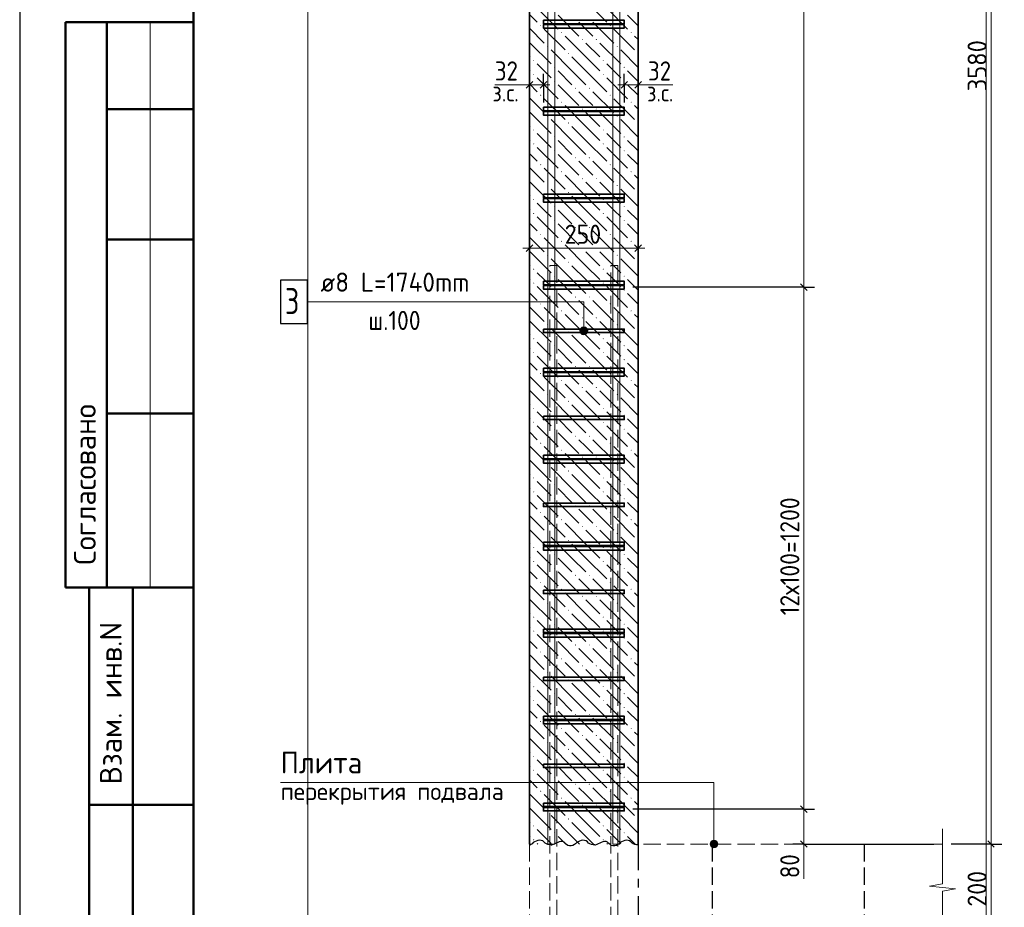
# Model space of a CAD drawing. Header units: millimetres. Extents: x 0 to 42000, y 0 to 29700.
# Tile 2 of 12: x 0 to 11320, y 5324 to 15527. Entities that reach past the tile are written whole.
import ezdxf

# ---------------------------------------------------------------- set-up
doc = ezdxf.new("R2010")
doc.units = ezdxf.units.MM
doc.linetypes.add('______2', pattern=[270, 200, -70])
doc.linetypes.add('______5', pattern=[1100, 800, -100, 100, -100])
for name, color, linetype, lineweight in [('S1 Продольная арматура', 52, 'Continuous', 25), ('Standard', 7, 'Continuous', 25), ('Выпуски арматуры Г-обр.', 52, 'Continuous', 25), ('ЖБ Перекрытие верхний уровень', 7, 'Continuous', 18), ('Затяжка', 52, 'Continuous', 25), ('Оси', 7, '______5', 13), ('Позиционная метка диаметр_ шаг', 7, 'Continuous', 13), ('Позиционная метка линия выноска', 7, 'Continuous', 13), ('Примечания', 7, 'Continuous', 13), ('Размерная выноска', 7, 'Continuous', 13), ('Размерная линия_ общее', 7, 'Continuous', 13), ('Хомут', 52, 'Continuous', 25)]:
    doc.layers.add(name, color=color, linetype=linetype, lineweight=lineweight)
doc.layers.add('ЖБ Пилон', color=7, linetype='______2', lineweight=13, true_color=0xa0a0a0)
doc.styles.add('ISOCPEUR', font='txt')

msp = doc.modelspace()

# ---------------------------------------------------------------- hatches: boundary and pattern name
at = {"layer": 'ЖБ Пилон', "linetype": 'Continuous', "lineweight": 18, "transparency": 33554687}
for points in [[(5983, 15459), (5990, 15466), (5996, 15459), (5990, 15453)], [(6783, 15459), (6790, 15466), (6796, 15459), (6790, 15453)], [(6223, 15379), (6230, 15386), (6236, 15379), (6230, 15373)], [(6463, 15299), (6470, 15306), (6476, 15299), (6470, 15293)], [(6623, 15299), (6630, 15306), (6636, 15299), (6630, 15293)], [(7023, 15379), (7030, 15386), (7036, 15379), (7030, 15373)], [(6063, 15219), (6070, 15226), (6076, 15219), (6070, 15213)], [(6863, 15219), (6870, 15226), (6876, 15219), (6870, 15213)], [(5903, 15059), (5910, 15066), (5916, 15059), (5910, 15053)], [(6303, 15139), (6310, 15146), (6316, 15139), (6310, 15133)], [(6703, 15059), (6710, 15066), (6716, 15059), (6710, 15053)], [(7103, 15139), (7110, 15146), (7111, 15144), (7111, 15134), (7110, 15133)], [(6143, 14979), (6150, 14986), (6156, 14979), (6150, 14973)], [(6943, 14979), (6950, 14986), (6956, 14979), (6950, 14973)], [(5903, 14899), (5910, 14906), (5916, 14899), (5910, 14893)], [(6703, 14899), (6710, 14906), (6716, 14899), (6710, 14893)], [(6143, 14819), (6150, 14826), (6156, 14819), (6150, 14813)], [(6383, 14739), (6390, 14746), (6396, 14739), (6390, 14733)], [(6543, 14739), (6550, 14746), (6556, 14739), (6550, 14733)], [(6943, 14819), (6950, 14826), (6956, 14819), (6950, 14813)], [(5983, 14659), (5990, 14666), (5996, 14659), (5990, 14653)], [(6783, 14659), (6790, 14666), (6796, 14659), (6790, 14653)], [(6223, 14579), (6230, 14586), (6236, 14579), (6230, 14573)], [(6463, 14499), (6470, 14506), (6476, 14499), (6470, 14493)], [(6623, 14499), (6630, 14506), (6636, 14499), (6630, 14493)], [(7023, 14579), (7030, 14586), (7036, 14579), (7030, 14573)], [(6063, 14419), (6070, 14426), (6076, 14419), (6070, 14413)], [(6863, 14419), (6870, 14426), (6876, 14419), (6870, 14413)], [(5903, 14259), (5910, 14266), (5916, 14259), (5910, 14253)], [(6303, 14339), (6310, 14346), (6316, 14339), (6310, 14333)], [(6703, 14259), (6710, 14266), (6716, 14259), (6710, 14253)], [(7103, 14339), (7110, 14346), (7111, 14344), (7111, 14334), (7110, 14333)], [(6143, 14179), (6150, 14186), (6156, 14179), (6150, 14173)], [(6943, 14179), (6950, 14186), (6956, 14179), (6950, 14173)], [(5903, 14099), (5910, 14106), (5916, 14099), (5910, 14093)], [(6703, 14099), (6710, 14106), (6716, 14099), (6710, 14093)], [(6143, 14019), (6150, 14026), (6156, 14019), (6150, 14013)], [(6383, 13939), (6390, 13946), (6396, 13939), (6390, 13933)], [(6543, 13939), (6550, 13946), (6556, 13939), (6550, 13933)], [(6943, 14019), (6950, 14026), (6956, 14019), (6950, 14013)], [(5983, 13859), (5990, 13866), (5996, 13859), (5990, 13853)], [(6783, 13859), (6790, 13866), (6796, 13859), (6790, 13853)], [(6223, 13779), (6230, 13786), (6236, 13779), (6230, 13773)], [(6463, 13699), (6470, 13706), (6476, 13699), (6470, 13693)], [(6623, 13699), (6630, 13706), (6636, 13699), (6630, 13693)], [(7023, 13779), (7030, 13786), (7036, 13779), (7030, 13773)], [(6063, 13619), (6070, 13626), (6076, 13619), (6070, 13613)], [(6863, 13619), (6870, 13626), (6876, 13619), (6870, 13613)], [(6303, 13539), (6310, 13546), (6316, 13539), (6310, 13533)], [(7103, 13539), (7110, 13546), (7111, 13544), (7111, 13534), (7110, 13533)], [(5903, 13459), (5910, 13466), (5916, 13459), (5910, 13453)], [(6143, 13379), (6150, 13386), (6156, 13379), (6150, 13373)], [(6703, 13459), (6710, 13466), (6716, 13459), (6710, 13453)], [(6943, 13379), (6950, 13386), (6956, 13379), (6950, 13373)], [(5903, 13299), (5910, 13306), (5916, 13299), (5910, 13293)], [(6703, 13299), (6710, 13306), (6716, 13299), (6710, 13293)], [(6143, 13219), (6150, 13226), (6156, 13219), (6150, 13213)], [(6383, 13139), (6390, 13146), (6396, 13139), (6390, 13133)], [(6543, 13139), (6550, 13146), (6556, 13139), (6550, 13133)], [(6943, 13219), (6950, 13226), (6956, 13219), (6950, 13213)], [(5983, 13059), (5990, 13066), (5996, 13059), (5990, 13053)], [(6783, 13059), (6790, 13066), (6796, 13059), (6790, 13053)], [(6223, 12979), (6230, 12986), (6236, 12979), (6230, 12973)], [(6463, 12899), (6470, 12906), (6476, 12899), (6470, 12893)], [(6623, 12899), (6630, 12906), (6636, 12899), (6630, 12893)], [(7023, 12979), (7030, 12986), (7036, 12979), (7030, 12973)], [(6063, 12819), (6070, 12826), (6076, 12819), (6070, 12813)], [(6863, 12819), (6870, 12826), (6876, 12819), (6870, 12813)], [(6303, 12739), (6310, 12746), (6316, 12739), (6310, 12733)], [(7103, 12739), (7110, 12746), (7111, 12744), (7111, 12734), (7110, 12733)], [(5903, 12659), (5910, 12666), (5916, 12659), (5910, 12653)], [(6143, 12579), (6150, 12586), (6156, 12579), (6150, 12573)], [(6703, 12659), (6710, 12666), (6716, 12659), (6710, 12653)], [(6943, 12579), (6950, 12586), (6956, 12579), (6950, 12573)], [(5903, 12499), (5910, 12506), (5916, 12499), (5910, 12493)], [(6703, 12499), (6710, 12506), (6716, 12499), (6710, 12493)], [(6143, 12419), (6150, 12426), (6156, 12419), (6150, 12413)], [(6383, 12339), (6390, 12346), (6396, 12339), (6390, 12333)], [(6543, 12339), (6550, 12346), (6556, 12339), (6550, 12333)], [(6943, 12419), (6950, 12426), (6956, 12419), (6950, 12413)], [(5983, 12259), (5990, 12266), (5996, 12259), (5990, 12253)], [(6783, 12259), (6790, 12266), (6796, 12259), (6790, 12253)], [(6223, 12179), (6230, 12186), (6236, 12179), (6230, 12173)], [(7023, 12179), (7030, 12186), (7036, 12179), (7030, 12173)], [(6063, 12019), (6070, 12026), (6076, 12019), (6070, 12013)], [(6463, 12099), (6470, 12106), (6476, 12099), (6470, 12093)], [(6623, 12099), (6630, 12106), (6636, 12099), (6630, 12093)], [(6863, 12019), (6870, 12026), (6876, 12019), (6870, 12013)], [(6303, 11939), (6310, 11946), (6316, 11939), (6310, 11933)], [(7103, 11939), (7110, 11946), (7111, 11944), (7111, 11934), (7110, 11933)], [(5903, 11859), (5910, 11866), (5916, 11859), (5910, 11853)], [(6143, 11779), (6150, 11786), (6156, 11779), (6150, 11773)], [(6703, 11859), (6710, 11866), (6716, 11859), (6710, 11853)], [(6943, 11779), (6950, 11786), (6956, 11779), (6950, 11773)], [(5903, 11699), (5910, 11706), (5916, 11699), (5910, 11693)], [(6703, 11699), (6710, 11706), (6716, 11699), (6710, 11693)], [(6143, 11619), (6150, 11626), (6156, 11619), (6150, 11613)], [(6943, 11619), (6950, 11626), (6956, 11619), (6950, 11613)], [(5983, 11459), (5990, 11466), (5996, 11459), (5990, 11453)], [(6383, 11539), (6390, 11546), (6396, 11539), (6390, 11533)], [(6543, 11539), (6550, 11546), (6556, 11539), (6550, 11533)], [(6783, 11459), (6790, 11466), (6796, 11459), (6790, 11453)], [(6223, 11379), (6230, 11386), (6236, 11379), (6230, 11373)], [(7023, 11379), (7030, 11386), (7036, 11379), (7030, 11373)], [(6063, 11219), (6070, 11226), (6076, 11219), (6070, 11213)], [(6463, 11299), (6470, 11306), (6476, 11299), (6470, 11293)], [(6623, 11299), (6630, 11306), (6636, 11299), (6630, 11293)], [(6863, 11219), (6870, 11226), (6876, 11219), (6870, 11213)], [(6303, 11139), (6310, 11146), (6316, 11139), (6310, 11133)], [(7103, 11139), (7110, 11146), (7111, 11144), (7111, 11134), (7110, 11133)], [(5903, 11059), (5910, 11066), (5916, 11059), (5910, 11053)], [(6143, 10979), (6150, 10986), (6156, 10979), (6150, 10973)], [(6703, 11059), (6710, 11066), (6716, 11059), (6710, 11053)], [(6943, 10979), (6950, 10986), (6956, 10979), (6950, 10973)], [(5903, 10899), (5910, 10906), (5916, 10899), (5910, 10893)], [(6703, 10899), (6710, 10906), (6716, 10899), (6710, 10893)], [(6143, 10819), (6150, 10826), (6156, 10819), (6150, 10813)], [(6943, 10819), (6950, 10826), (6956, 10819), (6950, 10813)], [(5983, 10659), (5990, 10666), (5996, 10659), (5990, 10653)], [(6383, 10739), (6390, 10746), (6396, 10739), (6390, 10733)], [(6543, 10739), (6550, 10746), (6556, 10739), (6550, 10733)], [(6783, 10659), (6790, 10666), (6796, 10659), (6790, 10653)], [(6223, 10579), (6230, 10586), (6236, 10579), (6230, 10573)], [(7023, 10579), (7030, 10586), (7036, 10579), (7030, 10573)], [(6063, 10419), (6070, 10426), (6076, 10419), (6070, 10413)], [(6463, 10499), (6470, 10506), (6476, 10499), (6470, 10493)], [(6623, 10499), (6630, 10506), (6636, 10499), (6630, 10493)], [(6863, 10419), (6870, 10426), (6876, 10419), (6870, 10413)], [(6303, 10339), (6310, 10346), (6316, 10339), (6310, 10333)], [(7103, 10339), (7110, 10346), (7111, 10344), (7111, 10334), (7110, 10333)], [(5903, 10259), (5910, 10266), (5916, 10259), (5910, 10253)], [(6703, 10259), (6710, 10266), (6716, 10259), (6710, 10253)], [(5903, 10099), (5910, 10106), (5916, 10099), (5910, 10093)], [(6143, 10179), (6150, 10186), (6156, 10179), (6150, 10173)], [(6703, 10099), (6710, 10106), (6716, 10099), (6710, 10093)], [(6943, 10179), (6950, 10186), (6956, 10179), (6950, 10173)], [(6143, 10019), (6150, 10026), (6156, 10019), (6150, 10013)], [(6943, 10019), (6950, 10026), (6956, 10019), (6950, 10013)], [(5983, 9859), (5990, 9866), (5996, 9859), (5990, 9853)], [(6383, 9939), (6390, 9946), (6396, 9939), (6390, 9933)], [(6543, 9939), (6550, 9946), (6556, 9939), (6550, 9933)], [(6783, 9859), (6790, 9866), (6796, 9859), (6790, 9853)], [(6223, 9779), (6230, 9786), (6236, 9779), (6230, 9773)], [(7023, 9779), (7030, 9786), (7036, 9779), (7030, 9773)], [(6063, 9619), (6070, 9626), (6076, 9619), (6070, 9613)], [(6463, 9699), (6470, 9706), (6476, 9699), (6470, 9693)], [(6623, 9699), (6630, 9706), (6636, 9699), (6630, 9693)], [(6863, 9619), (6870, 9626), (6876, 9619), (6870, 9613)], [(6303, 9539), (6310, 9546), (6316, 9539), (6310, 9533)], [(7103, 9539), (7110, 9546), (7111, 9544), (7111, 9534), (7110, 9533)], [(5903, 9459), (5910, 9466), (5916, 9459), (5910, 9453)], [(6703, 9459), (6710, 9466), (6716, 9459), (6710, 9453)], [(5903, 9299), (5910, 9306), (5916, 9299), (5910, 9293)], [(6143, 9379), (6150, 9386), (6156, 9379), (6150, 9373)], [(6703, 9299), (6710, 9306), (6716, 9299), (6710, 9293)], [(6943, 9379), (6950, 9386), (6956, 9379), (6950, 9373)], [(6143, 9219), (6150, 9226), (6156, 9219), (6150, 9213)], [(6943, 9219), (6950, 9226), (6956, 9219), (6950, 9213)], [(5983, 9059), (5990, 9066), (5996, 9059), (5990, 9053)], [(6383, 9139), (6390, 9146), (6396, 9139), (6390, 9133)], [(6543, 9139), (6550, 9146), (6556, 9139), (6550, 9133)], [(6783, 9059), (6790, 9066), (6796, 9059), (6790, 9053)], [(6223, 8979), (6230, 8986), (6236, 8979), (6230, 8973)], [(7023, 8979), (7030, 8986), (7036, 8979), (7030, 8973)], [(6463, 8899), (6470, 8906), (6476, 8899), (6470, 8893)], [(6623, 8899), (6630, 8906), (6636, 8899), (6630, 8893)], [(6063, 8819), (6070, 8826), (6076, 8819), (6070, 8813)], [(6303, 8739), (6310, 8746), (6316, 8739), (6310, 8733)], [(6863, 8819), (6870, 8826), (6876, 8819), (6870, 8813)], [(7103, 8739), (7110, 8746), (7111, 8744), (7111, 8734), (7110, 8733)], [(5903, 8659), (5910, 8666), (5916, 8659), (5910, 8653)], [(6703, 8659), (6710, 8666), (6716, 8659), (6710, 8653)], [(5903, 8499), (5910, 8506), (5916, 8499), (5910, 8493)], [(6143, 8579), (6150, 8586), (6156, 8579), (6150, 8573)], [(6703, 8499), (6710, 8506), (6716, 8499), (6710, 8493)], [(6943, 8579), (6950, 8586), (6956, 8579), (6950, 8573)], [(6143, 8419), (6150, 8426), (6156, 8419), (6150, 8413)], [(6943, 8419), (6950, 8426), (6956, 8419), (6950, 8413)], [(5983, 8259), (5990, 8266), (5996, 8259), (5990, 8253)], [(6383, 8339), (6390, 8346), (6396, 8339), (6390, 8333)], [(6543, 8339), (6550, 8346), (6556, 8339), (6550, 8333)], [(6783, 8259), (6790, 8266), (6796, 8259), (6790, 8253)], [(6223, 8179), (6230, 8186), (6236, 8179), (6230, 8173)], [(7023, 8179), (7030, 8186), (7036, 8179), (7030, 8173)], [(6463, 8099), (6470, 8106), (6476, 8099), (6470, 8093)], [(6623, 8099), (6630, 8106), (6636, 8099), (6630, 8093)], [(6063, 8019), (6070, 8026), (6076, 8019), (6070, 8013)], [(6303, 7939), (6310, 7946), (6316, 7939), (6310, 7933)], [(6863, 8019), (6870, 8026), (6876, 8019), (6870, 8013)], [(7103, 7939), (7110, 7946), (7111, 7944), (7111, 7934), (7110, 7933)], [(5903, 7859), (5910, 7866), (5916, 7859), (5910, 7853)], [(6703, 7859), (6710, 7866), (6716, 7859), (6710, 7853)], [(5903, 7699), (5910, 7706), (5916, 7699), (5910, 7693)], [(6143, 7779), (6150, 7786), (6156, 7779), (6150, 7773)], [(6703, 7699), (6710, 7706), (6716, 7699), (6710, 7693)], [(6943, 7779), (6950, 7786), (6956, 7779), (6950, 7773)], [(6143, 7619), (6150, 7626), (6156, 7619), (6150, 7613)], [(6943, 7619), (6950, 7626), (6956, 7619), (6950, 7613)], [(6383, 7539), (6390, 7546), (6396, 7539), (6390, 7533)], [(6543, 7539), (6550, 7546), (6556, 7539), (6550, 7533)], [(5983, 7459), (5990, 7466), (5996, 7459), (5990, 7453)], [(6223, 7379), (6230, 7386), (6236, 7379), (6230, 7373)], [(6783, 7459), (6790, 7466), (6796, 7459), (6790, 7453)], [(7023, 7379), (7030, 7386), (7036, 7379), (7030, 7373)], [(6463, 7299), (6470, 7306), (6476, 7299), (6470, 7293)], [(6623, 7299), (6630, 7306), (6636, 7299), (6630, 7293)], [(6063, 7219), (6070, 7226), (6076, 7219), (6070, 7213)], [(6303, 7139), (6310, 7146), (6316, 7139), (6310, 7133)], [(6863, 7219), (6870, 7226), (6876, 7219), (6870, 7213)], [(7103, 7139), (7110, 7146), (7111, 7144), (7111, 7134), (7110, 7133)], [(5903, 7059), (5910, 7066), (5916, 7059), (5910, 7053)], [(6703, 7059), (6710, 7066), (6716, 7059), (6710, 7053)], [(5903, 6899), (5910, 6906), (5916, 6899), (5910, 6893)], [(6143, 6979), (6150, 6986), (6156, 6979), (6150, 6973)], [(6703, 6899), (6710, 6906), (6716, 6899), (6710, 6893)], [(6943, 6979), (6950, 6986), (6956, 6979), (6950, 6973)], [(6143, 6819), (6150, 6826), (6156, 6819), (6150, 6813)], [(6943, 6819), (6950, 6826), (6956, 6819), (6950, 6813)], [(6383, 6739), (6390, 6746), (6396, 6739), (6390, 6733)], [(6543, 6739), (6550, 6746), (6556, 6739), (6550, 6733)], [(5983, 6659), (5990, 6666), (5996, 6659), (5990, 6653)], [(6223, 6579), (6230, 6586), (6236, 6579), (6230, 6573)], [(6783, 6659), (6790, 6666), (6796, 6659), (6790, 6653)], [(7023, 6579), (7030, 6586), (7036, 6579), (7030, 6573)], [(6463, 6499), (6470, 6506), (6476, 6499), (6470, 6493)], [(6623, 6499), (6630, 6506), (6636, 6499), (6630, 6493)], [(6063, 6419), (6070, 6426), (6076, 6419), (6070, 6413)], [(6303, 6339), (6310, 6346), (6316, 6339), (6310, 6333)], [(6863, 6419), (6870, 6426), (6876, 6419), (6870, 6413)], [(7103, 6339), (7110, 6346), (7111, 6344), (7111, 6334), (7110, 6333)], [(5903, 6259), (5910, 6266), (5916, 6259), (5910, 6253)], [(6703, 6259), (6710, 6266), (6716, 6259), (6710, 6253)], [(6143, 6179), (6150, 6186), (6156, 6179), (6150, 6173)], [(6943, 6179), (6950, 6186), (6956, 6179), (6950, 6173)], [(5903, 6099), (5910, 6106), (5916, 6099), (5910, 6093)], [(6703, 6099), (6710, 6106), (6716, 6099), (6710, 6093)]]:
    msp.add_hatch(color=7, dxfattribs=at).paths.add_polyline_path(points, flags=16)
at = {"layer": 'Позиционная метка линия выноска', "linetype": 'Continuous', "lineweight": 13, "transparency": 33554687}
for points in [[(6525, 11974), (6448, 11974), (6441, 11951)], [(6525, 11974), (6441, 11951), (6531, 11951)], [(6531, 11951), (6441, 11951), (6448, 11929)], [(6509, 11990), (6464, 11990), (6448, 11974)], [(6509, 11990), (6448, 11974), (6525, 11974)], [(6531, 11951), (6448, 11929), (6525, 11929)], [(6525, 11929), (6448, 11929), (6464, 11913)], [(6464, 11990), (6509, 11990), (6486, 11996)], [(6525, 11929), (6464, 11913), (6509, 11913)], [(6509, 11913), (6464, 11913), (6486, 11906)], [(7937, 6051), (8027, 6051), (8021, 6074)], [(7937, 6051), (8021, 6074), (7944, 6074)], [(7944, 6029), (8027, 6051), (7937, 6051)], [(7944, 6074), (8021, 6074), (8005, 6090)], [(7944, 6074), (8005, 6090), (7960, 6090)], [(7944, 6029), (8021, 6029), (8027, 6051)], [(7960, 6013), (8021, 6029), (7944, 6029)], [(7960, 6090), (8005, 6090), (7982, 6096)], [(7960, 6013), (8005, 6013), (8021, 6029)], [(8005, 6013), (7960, 6013), (7982, 6006)]]:
    msp.add_hatch(color=7, dxfattribs=at).paths.add_polyline_path(points)

# ---------------------------------------------------------------- linework, layer by layer
at = {"layer": 'S1 Продольная арматура', "color": 7, "linetype": 'Continuous', "lineweight": 18, "transparency": 33554687}
for points in [[(6071, 6051), (6071, 24382), (6078, 24432), (6096, 24484), (6123, 24532), (6156, 24572), (6195, 24605), (6243, 24632), (6296, 24649), (6346, 24656), (9651, 24656), (9651, 24576), (6351, 24576), (6314, 24571), (6276, 24558), (6241, 24539), (6212, 24515), (6189, 24487), (6169, 24452), (6157, 24414), (6151, 24376), (6151, 6051), (6071, 6051)], [(6071, 6051), (6071, 24382), (6078, 24432), (6096, 24484), (6123, 24532), (6156, 24572), (6195, 24605), (6243, 24632), (6296, 24649), (6346, 24656), (9651, 24656), (9651, 24576), (6351, 24576), (6314, 24571), (6276, 24558), (6241, 24539), (6212, 24515), (6189, 24487), (6169, 24452), (6157, 24414), (6151, 24376), (6151, 6051), (6071, 6051)], [(6071, 6051), (6071, 24382), (6078, 24432), (6096, 24484), (6123, 24532), (6156, 24572), (6195, 24605), (6243, 24632), (6296, 24649), (6346, 24656), (9651, 24656), (9651, 24576), (6351, 24576), (6314, 24571), (6276, 24558), (6241, 24539), (6212, 24515), (6189, 24487), (6169, 24452), (6157, 24414), (6151, 24376), (6151, 6051), (6071, 6051)], [(6071, 6051), (6071, 24382), (6078, 24432), (6096, 24484), (6123, 24532), (6156, 24572), (6195, 24605), (6243, 24632), (6296, 24649), (6346, 24656), (9651, 24656), (9651, 24576), (6351, 24576), (6314, 24571), (6276, 24558), (6241, 24539), (6212, 24515), (6189, 24487), (6169, 24452), (6157, 24414), (6151, 24376), (6151, 6051), (6071, 6051)], [(6821, 6051), (6821, 24282), (6828, 24332), (6846, 24384), (6873, 24432), (6906, 24472), (6945, 24505), (6993, 24532), (7046, 24549), (7096, 24556), (10501, 24556), (10501, 24476), (7101, 24476), (7064, 24471), (7026, 24458), (6991, 24439), (6962, 24415), (6939, 24387), (6919, 24352), (6907, 24314), (6901, 24276), (6901, 6051), (6821, 6051)], [(6821, 6051), (6821, 24282), (6828, 24332), (6846, 24384), (6873, 24432), (6906, 24472), (6945, 24505), (6993, 24532), (7046, 24549), (7096, 24556), (10501, 24556), (10501, 24476), (7101, 24476), (7064, 24471), (7026, 24458), (6991, 24439), (6962, 24415), (6939, 24387), (6919, 24352), (6907, 24314), (6901, 24276), (6901, 6051), (6821, 6051)], [(6821, 6051), (6821, 24282), (6828, 24332), (6846, 24384), (6873, 24432), (6906, 24472), (6945, 24505), (6993, 24532), (7046, 24549), (7096, 24556), (10501, 24556), (10501, 24476), (7101, 24476), (7064, 24471), (7026, 24458), (6991, 24439), (6962, 24415), (6939, 24387), (6919, 24352), (6907, 24314), (6901, 24276), (6901, 6051), (6821, 6051)], [(6821, 6051), (6821, 24282), (6828, 24332), (6846, 24384), (6873, 24432), (6906, 24472), (6945, 24505), (6993, 24532), (7046, 24549), (7096, 24556), (10501, 24556), (10501, 24476), (7101, 24476), (7064, 24471), (7026, 24458), (6991, 24439), (6962, 24415), (6939, 24387), (6919, 24352), (6907, 24314), (6901, 24276), (6901, 6051), (6821, 6051)]]:
    msp.add_lwpolyline(points, dxfattribs=at)
at = {"layer": 'Standard', "color": 7, "linetype": 'Continuous', "lineweight": 25, "transparency": 33554687}
for p, q in [((2000, 29200), (2000, 1058)), ((5899, 14815), (5824, 14740)), ((6059, 14815), (5984, 14740)), ((6914, 14740), (6989, 14815)), ((7074, 14740), (7149, 14815)), ((5824, 12864), (5899, 12939)), ((7074, 12864), (7149, 12939))]:
    msp.add_line(p, q, dxfattribs=at)
at = {"layer": 'Standard', "color": 7, "linetype": 'Continuous', "lineweight": 50, "transparency": 33554687}
for p, q in [((6, 15500), (0, 15500)), ((2000, 15500), (527, 15500)), ((527, 15500), (527, 9000)), ((527, 15500), (527, 9000)), ((1000, 15500), (1000, 9000)), ((2000, 14500), (1000, 14500)), ((2000, 13000), (1000, 13000)), ((2000, 11000), (1000, 11000)), ((0, 9000), (6, 9000)), ((527, 9000), (2000, 9000)), ((800, 500), (800, 9000)), ((800, 500), (800, 9000)), ((1300, 500), (1300, 9000)), ((800, 6500), (2000, 6500))]:
    msp.add_line(p, q, dxfattribs=at)
at = {"layer": 'Standard', "color": 7, "linetype": 'Continuous', "lineweight": 13, "transparency": 33554687}
for p, q in [((1500, 15500), (1500, 9000)), ((5861, 14778), (5786, 14778)), ((6021, 14778), (5861, 14778)), ((6021, 14778), (6096, 14778)), ((6951, 14778), (6876, 14778)), ((6951, 14778), (7111, 14778)), ((7111, 14778), (7186, 14778)), ((5861, 12901), (5786, 12901)), ((5861, 12901), (7111, 12901)), ((7111, 12901), (7186, 12901))]:
    msp.add_line(p, q, dxfattribs=at)
at = {"layer": 'Standard', "color": 7, "linetype": 'Continuous', "lineweight": -3, "transparency": 33554687}
for p, q in [((5861, 14778), (5861, 14903)), ((6021, 14778), (6021, 14903)), ((6951, 14778), (6951, 14903)), ((7111, 14778), (7111, 14903)), ((5861, 14778), (5861, 14653)), ((5861, 14778), (5861, 14778)), ((6021, 14778), (6021, 14653)), ((6021, 14778), (6021, 14576)), ((6951, 14778), (6951, 14653)), ((6951, 14778), (6951, 14576)), ((7111, 14778), (7111, 14653)), ((7111, 14778), (7111, 14778)), ((5861, 12901), (5861, 13026)), ((7111, 12901), (7111, 13026)), ((5861, 12901), (5861, 12776)), ((5861, 12901), (5861, 12901)), ((7111, 12901), (7111, 12776)), ((7111, 12901), (7111, 12901))]:
    msp.add_line(p, q, dxfattribs=at)
at = {"layer": 'Standard', "color": 7, "linetype": 'Continuous', "lineweight": 25, "transparency": 33554687}
msp.add_lwpolyline([(0, 0), (42000, 0), (42000, 29700), (0, 29700), (0, 0)], close=True, dxfattribs=at)
at = {"layer": 'Standard', "color": 7, "linetype": 'Continuous', "lineweight": 50, "transparency": 33554687}
msp.add_lwpolyline([(2000, 29200), (41500, 29200), (41500, 500), (2000, 500), (2000, 29200)], close=True, dxfattribs=at)
at = {"layer": 'Standard', "color": 7, "linetype": 'Continuous', "lineweight": 13, "transparency": 33554687}
msp.add_lwpolyline([(23000, 29200), (2000, 29200), (2000, 500), (23000, 500), (23000, 29200)], dxfattribs=at)
at = {"layer": 'Standard', "color": 254, "linetype": 'Continuous', "lineweight": 13, "true_color": 0xc4c4ff, "transparency": 33554687}
msp.add_lwpolyline([(3311, 3051), (11111, 3051), (11111, 28664), (3311, 28664), (3311, 3051)], dxfattribs=at)
at = {"layer": 'Выпуски арматуры Г-обр.', "color": 7, "linetype": '______2', "lineweight": 13, "transparency": 33554687}
for points in [[(6096, 3511), (6096, 12701), (6176, 12701), (6176, 3511), (6096, 3511)], [(6096, 3511), (6096, 12701), (6176, 12701), (6176, 3511), (6096, 3511)], [(6096, 3511), (6096, 12701), (6176, 12701), (6176, 3511), (6096, 3511)], [(6096, 3511), (6096, 12701), (6176, 12701), (6176, 3511), (6096, 3511)], [(6796, 3511), (6796, 12701), (6876, 12701), (6876, 3511), (6796, 3511)], [(6796, 3511), (6796, 12701), (6876, 12701), (6876, 3511), (6796, 3511)], [(6796, 3511), (6796, 12701), (6876, 12701), (6876, 3511), (6796, 3511)], [(6796, 3511), (6796, 12701), (6876, 12701), (6876, 3511), (6796, 3511)]]:
    msp.add_lwpolyline(points, dxfattribs=at)
at = {"layer": 'ЖБ Перекрытие верхний уровень', "color": 7, "linetype": '______2', "lineweight": 18, "transparency": 33554687}
for p, q in [((5861, 6051), (5861, 5051)), ((10611, 6051), (7111, 6051))]:
    msp.add_line(p, q, dxfattribs=at)
at = {"layer": 'ЖБ Пилон', "color": 7, "linetype": 'Continuous', "lineweight": 35, "transparency": 33554687}
for p, q in [((5861, 23951), (5861, 6051)), ((7111, 6051), (7111, 23951))]:
    msp.add_line(p, q, dxfattribs=at)
at = {"layer": 'ЖБ Пилон', "color": 9, "linetype": 'Continuous', "lineweight": 18, "true_color": 0xc7c7c7, "transparency": 33554687}
for p, q in [((6510, 15739), (6750, 15499)), ((5950, 15659), (6190, 15419)), ((6750, 15659), (6990, 15419)), ((5861, 15588), (5950, 15499)), ((6190, 15579), (6430, 15339)), ((6990, 15579), (7111, 15458)), ((5861, 15428), (6030, 15259)), ((6030, 15419), (6270, 15179)), ((6510, 15419), (6430, 15499)), ((6590, 15339), (6510, 15419)), ((6590, 15499), (6830, 15259)), ((6830, 15419), (7070, 15179)), ((6510, 15099), (6270, 15339)), ((7111, 15298), (7070, 15339)), ((5870, 15259), (6110, 15019)), ((6350, 14939), (6110, 15179)), ((6510, 15259), (6670, 15099)), ((6670, 15259), (6910, 15019)), ((7111, 14978), (6910, 15179)), ((5861, 15108), (5870, 15099)), ((6350, 15099), (6510, 14939)), ((6510, 15099), (6670, 14939)), ((5861, 14948), (5870, 14939)), ((6030, 14939), (5950, 15019)), ((6830, 14939), (6750, 15019)), ((5950, 14859), (6190, 14619)), ((6110, 14859), (6030, 14939)), ((6190, 14939), (6350, 14779)), ((6350, 14939), (6510, 14779)), ((6510, 14939), (6750, 14699)), ((6750, 14859), (6990, 14619)), ((6910, 14859), (6830, 14939)), ((6990, 14939), (7111, 14818)), ((5861, 14788), (5950, 14699)), ((6190, 14779), (6430, 14539)), ((6990, 14779), (7111, 14658)), ((5861, 14628), (6030, 14459)), ((6030, 14619), (6270, 14379)), ((6510, 14619), (6430, 14699)), ((6590, 14539), (6510, 14619)), ((6590, 14699), (6830, 14459)), ((6830, 14619), (7070, 14379)), ((6510, 14299), (6270, 14539)), ((7111, 14498), (7070, 14539)), ((5870, 14459), (6110, 14219)), ((6350, 14139), (6110, 14379)), ((6510, 14459), (6670, 14299)), ((6670, 14459), (6910, 14219)), ((7111, 14178), (6910, 14379)), ((5861, 14308), (5870, 14299)), ((6350, 14299), (6510, 14139)), ((6510, 14299), (6670, 14139)), ((6030, 14139), (5950, 14219)), ((6830, 14139), (6750, 14219)), ((5861, 14148), (5870, 14139)), ((5950, 14059), (6190, 13819)), ((6110, 14059), (6030, 14139)), ((6190, 14139), (6350, 13979)), ((6350, 14139), (6510, 13979)), ((6510, 14139), (6750, 13899)), ((6750, 14059), (6990, 13819)), ((6910, 14059), (6830, 14139)), ((6990, 14139), (7111, 14018)), ((5861, 13988), (5950, 13899)), ((6190, 13979), (6430, 13739)), ((6990, 13979), (7111, 13858)), ((5861, 13828), (6030, 13659)), ((6030, 13819), (6270, 13579)), ((6510, 13819), (6430, 13899)), ((6590, 13739), (6510, 13819)), ((6590, 13899), (6830, 13659)), ((6830, 13819), (7070, 13579)), ((6510, 13499), (6270, 13739)), ((7111, 13698), (7070, 13739)), ((5870, 13659), (6110, 13419)), ((6510, 13659), (6670, 13499)), ((6670, 13659), (6910, 13419)), ((5861, 13508), (5870, 13499)), ((6350, 13339), (6110, 13579)), ((6350, 13499), (6510, 13339)), ((6510, 13499), (6670, 13339)), ((7111, 13378), (6910, 13579)), ((6030, 13339), (5950, 13419)), ((6830, 13339), (6750, 13419)), ((5861, 13348), (5870, 13339)), ((5950, 13259), (6190, 13019)), ((6110, 13259), (6030, 13339)), ((6190, 13339), (6350, 13179)), ((6350, 13339), (6510, 13179)), ((6510, 13339), (6750, 13099)), ((6750, 13259), (6990, 13019)), ((6910, 13259), (6830, 13339)), ((6990, 13339), (7111, 13218)), ((5861, 13188), (5950, 13099)), ((6190, 13179), (6430, 12939)), ((6990, 13179), (7111, 13058)), ((5861, 13028), (6030, 12859)), ((6030, 13019), (6270, 12779)), ((6510, 13019), (6430, 13099)), ((6590, 12939), (6510, 13019)), ((6590, 13099), (6830, 12859)), ((6830, 13019), (7070, 12779)), ((6510, 12699), (6270, 12939)), ((7111, 12898), (7070, 12939)), ((5870, 12859), (6110, 12619)), ((6510, 12859), (6670, 12699)), ((6670, 12859), (6910, 12619)), ((5861, 12708), (5870, 12699)), ((6350, 12539), (6110, 12779)), ((6350, 12699), (6510, 12539)), ((6510, 12699), (6670, 12539)), ((7111, 12578), (6910, 12779)), ((6030, 12539), (5950, 12619)), ((6830, 12539), (6750, 12619)), ((5861, 12548), (5870, 12539)), ((5950, 12459), (6190, 12219)), ((6110, 12459), (6030, 12539)), ((6190, 12539), (6350, 12379)), ((6350, 12539), (6510, 12379)), ((6510, 12539), (6750, 12299)), ((6750, 12459), (6990, 12219)), ((6910, 12459), (6830, 12539)), ((6990, 12539), (7111, 12418)), ((5861, 12388), (5950, 12299)), ((6190, 12379), (6430, 12139)), ((6990, 12379), (7111, 12258)), ((5861, 12228), (6030, 12059)), ((6510, 12219), (6430, 12299)), ((6590, 12299), (6830, 12059)), ((6030, 12219), (6270, 11979)), ((6510, 11899), (6270, 12139)), ((6590, 12139), (6510, 12219)), ((6830, 12219), (7070, 11979)), ((7111, 12098), (7070, 12139)), ((5870, 12059), (6110, 11819)), ((6510, 12059), (6670, 11899)), ((6670, 12059), (6910, 11819)), ((5861, 11908), (5870, 11899)), ((6350, 11739), (6110, 11979)), ((6350, 11899), (6510, 11739)), ((6510, 11899), (6670, 11739)), ((7111, 11778), (6910, 11979)), ((6030, 11739), (5950, 11819)), ((6830, 11739), (6750, 11819)), ((5861, 11748), (5870, 11739)), ((6110, 11659), (6030, 11739)), ((6190, 11739), (6350, 11579)), ((6350, 11739), (6510, 11579)), ((6510, 11739), (6750, 11499)), ((6910, 11659), (6830, 11739)), ((6990, 11739), (7111, 11618)), ((5861, 11588), (5950, 11499)), ((5950, 11659), (6190, 11419)), ((6190, 11579), (6430, 11339)), ((6750, 11659), (6990, 11419)), ((6990, 11579), (7111, 11458)), ((6510, 11419), (6430, 11499)), ((6590, 11499), (6830, 11259)), ((5861, 11428), (6030, 11259)), ((6030, 11419), (6270, 11179)), ((6510, 11099), (6270, 11339)), ((6590, 11339), (6510, 11419)), ((6830, 11419), (7070, 11179)), ((7111, 11298), (7070, 11339)), ((5870, 11259), (6110, 11019)), ((6510, 11259), (6670, 11099)), ((6670, 11259), (6910, 11019)), ((5861, 11108), (5870, 11099)), ((6350, 10939), (6110, 11179)), ((6350, 11099), (6510, 10939)), ((6510, 11099), (6670, 10939)), ((7111, 10978), (6910, 11179)), ((6030, 10939), (5950, 11019)), ((6830, 10939), (6750, 11019)), ((5861, 10948), (5870, 10939)), ((6110, 10859), (6030, 10939)), ((6190, 10939), (6350, 10779)), ((6350, 10939), (6510, 10779)), ((6510, 10939), (6750, 10699)), ((6910, 10859), (6830, 10939)), ((6990, 10939), (7111, 10818)), ((5861, 10788), (5950, 10699)), ((5950, 10859), (6190, 10619)), ((6190, 10779), (6430, 10539)), ((6750, 10859), (6990, 10619)), ((6990, 10779), (7111, 10658)), ((6510, 10619), (6430, 10699)), ((6590, 10699), (6830, 10459)), ((5861, 10628), (6030, 10459)), ((6030, 10619), (6270, 10379)), ((6510, 10299), (6270, 10539)), ((6590, 10539), (6510, 10619)), ((6830, 10619), (7070, 10379)), ((7111, 10498), (7070, 10539)), ((5870, 10459), (6110, 10219)), ((6510, 10459), (6670, 10299)), ((6670, 10459), (6910, 10219)), ((5861, 10308), (5870, 10299)), ((6350, 10139), (6110, 10379)), ((7111, 10178), (6910, 10379)), ((6030, 10139), (5950, 10219)), ((6350, 10299), (6510, 10139)), ((6510, 10299), (6670, 10139)), ((6830, 10139), (6750, 10219)), ((5861, 10148), (5870, 10139)), ((6110, 10059), (6030, 10139)), ((6190, 10139), (6350, 9979)), ((6350, 10139), (6510, 9979)), ((6510, 10139), (6750, 9899)), ((6910, 10059), (6830, 10139)), ((6990, 10139), (7111, 10018)), ((5861, 9988), (5950, 9899)), ((5950, 10059), (6190, 9819)), ((6190, 9979), (6430, 9739)), ((6750, 10059), (6990, 9819)), ((6990, 9979), (7111, 9858)), ((6510, 9819), (6430, 9899)), ((6590, 9899), (6830, 9659)), ((5861, 9828), (6030, 9659)), ((6030, 9819), (6270, 9579)), ((6510, 9499), (6270, 9739)), ((6590, 9739), (6510, 9819)), ((6830, 9819), (7070, 9579)), ((7111, 9698), (7070, 9739)), ((5870, 9659), (6110, 9419)), ((6510, 9659), (6670, 9499)), ((6670, 9659), (6910, 9419)), ((6350, 9339), (6110, 9579)), ((7111, 9378), (6910, 9579)), ((5861, 9508), (5870, 9499)), ((6030, 9339), (5950, 9419)), ((6350, 9499), (6510, 9339)), ((6510, 9499), (6670, 9339)), ((6830, 9339), (6750, 9419)), ((5861, 9348), (5870, 9339)), ((6110, 9259), (6030, 9339)), ((6190, 9339), (6350, 9179)), ((6350, 9339), (6510, 9179)), ((6510, 9339), (6750, 9099)), ((6910, 9259), (6830, 9339)), ((6990, 9339), (7111, 9218)), ((5861, 9188), (5950, 9099)), ((5950, 9259), (6190, 9019)), ((6190, 9179), (6430, 8939)), ((6750, 9259), (6990, 9019)), ((6990, 9179), (7111, 9058)), ((6510, 9019), (6430, 9099)), ((6590, 9099), (6830, 8859)), ((5861, 9028), (6030, 8859)), ((6030, 9019), (6270, 8779)), ((6590, 8939), (6510, 9019)), ((6830, 9019), (7070, 8779)), ((5870, 8859), (6110, 8619)), ((6510, 8699), (6270, 8939)), ((6510, 8859), (6670, 8699)), ((6670, 8859), (6910, 8619)), ((7111, 8898), (7070, 8939)), ((6350, 8539), (6110, 8779)), ((7111, 8578), (6910, 8779)), ((5861, 8708), (5870, 8699)), ((6030, 8539), (5950, 8619)), ((6350, 8699), (6510, 8539)), ((6510, 8699), (6670, 8539)), ((6830, 8539), (6750, 8619)), ((5861, 8548), (5870, 8539)), ((6110, 8459), (6030, 8539)), ((6190, 8539), (6350, 8379)), ((6350, 8539), (6510, 8379)), ((6510, 8539), (6750, 8299)), ((6910, 8459), (6830, 8539)), ((6990, 8539), (7111, 8418)), ((5861, 8388), (5950, 8299)), ((5950, 8459), (6190, 8219)), ((6190, 8379), (6430, 8139)), ((6750, 8459), (6990, 8219)), ((6990, 8379), (7111, 8258)), ((6510, 8219), (6430, 8299)), ((6590, 8299), (6830, 8059)), ((5861, 8228), (6030, 8059)), ((6030, 8219), (6270, 7979)), ((6590, 8139), (6510, 8219)), ((6830, 8219), (7070, 7979)), ((5870, 8059), (6110, 7819)), ((6510, 7899), (6270, 8139)), ((6510, 8059), (6670, 7899)), ((6670, 8059), (6910, 7819)), ((7111, 8098), (7070, 8139)), ((6350, 7739), (6110, 7979)), ((7111, 7778), (6910, 7979)), ((5861, 7908), (5870, 7899)), ((6030, 7739), (5950, 7819)), ((6350, 7899), (6510, 7739)), ((6510, 7899), (6670, 7739)), ((6830, 7739), (6750, 7819)), ((5861, 7748), (5870, 7739)), ((6110, 7659), (6030, 7739)), ((6190, 7739), (6350, 7579)), ((6350, 7739), (6510, 7579)), ((6510, 7739), (6750, 7499)), ((6910, 7659), (6830, 7739)), ((6990, 7739), (7111, 7618)), ((5861, 7588), (5950, 7499)), ((5950, 7659), (6190, 7419)), ((6750, 7659), (6990, 7419)), ((6190, 7579), (6430, 7339)), ((6510, 7419), (6430, 7499)), ((6590, 7499), (6830, 7259)), ((6990, 7579), (7111, 7458)), ((5861, 7428), (6030, 7259)), ((6030, 7419), (6270, 7179)), ((6590, 7339), (6510, 7419)), ((6830, 7419), (7070, 7179)), ((5870, 7259), (6110, 7019)), ((6510, 7099), (6270, 7339)), ((6510, 7259), (6670, 7099)), ((6670, 7259), (6910, 7019)), ((7111, 7298), (7070, 7339)), ((6350, 6939), (6110, 7179)), ((7111, 6978), (6910, 7179)), ((5861, 7108), (5870, 7099)), ((6030, 6939), (5950, 7019)), ((6350, 7099), (6510, 6939)), ((6510, 7099), (6670, 6939)), ((6830, 6939), (6750, 7019)), ((5861, 6948), (5870, 6939)), ((6110, 6859), (6030, 6939)), ((6190, 6939), (6350, 6779)), ((6350, 6939), (6510, 6779)), ((6510, 6939), (6750, 6699)), ((6910, 6859), (6830, 6939)), ((6990, 6939), (7111, 6818)), ((5950, 6859), (6190, 6619)), ((6750, 6859), (6990, 6619)), ((5861, 6788), (5950, 6699)), ((6190, 6779), (6430, 6539)), ((6510, 6619), (6430, 6699)), ((6590, 6699), (6830, 6459)), ((6990, 6779), (7111, 6658)), ((5861, 6628), (6030, 6459)), ((6030, 6619), (6270, 6379)), ((6590, 6539), (6510, 6619)), ((6830, 6619), (7070, 6379)), ((5870, 6459), (6110, 6219)), ((6510, 6299), (6270, 6539)), ((6510, 6459), (6670, 6299)), ((6670, 6459), (6910, 6219)), ((7111, 6498), (7070, 6539)), ((6350, 6139), (6110, 6379)), ((7111, 6178), (6910, 6379)), ((5861, 6308), (5870, 6299)), ((6350, 6299), (6510, 6139)), ((6510, 6299), (6670, 6139)), ((5861, 6148), (5870, 6139)), ((6030, 6139), (5950, 6219)), ((6110, 6059), (6030, 6139)), ((6190, 6139), (6278, 6051)), ((6350, 6139), (6438, 6051)), ((6510, 6139), (6598, 6051)), ((6830, 6139), (6750, 6219)), ((6910, 6059), (6830, 6139)), ((6990, 6139), (7078, 6051)), ((5950, 6059), (5958, 6051)), ((6750, 6059), (6758, 6051))]:
    msp.add_line(p, q, dxfattribs=at)
at = {"layer": 'Затяжка', "color": 7, "linetype": 'Continuous', "lineweight": 35, "transparency": 33554687}
for points in [[(6021, 15521), (6951, 15521), (6951, 15481), (6021, 15481), (6021, 15521)], [(6021, 15521), (6951, 15521), (6951, 15481), (6021, 15481), (6021, 15521)], [(6021, 14521), (6951, 14521), (6951, 14481), (6021, 14481), (6021, 14521)], [(6021, 14521), (6951, 14521), (6951, 14481), (6021, 14481), (6021, 14521)], [(6021, 13521), (6951, 13521), (6951, 13481), (6021, 13481), (6021, 13521)], [(6021, 13521), (6951, 13521), (6951, 13481), (6021, 13481), (6021, 13521)], [(6021, 12521), (6951, 12521), (6951, 12481), (6021, 12481), (6021, 12521)], [(6021, 12521), (6951, 12521), (6951, 12481), (6021, 12481), (6021, 12521)], [(6021, 11521), (6951, 11521), (6951, 11481), (6021, 11481), (6021, 11521)], [(6021, 11521), (6951, 11521), (6951, 11481), (6021, 11481), (6021, 11521)], [(6021, 10521), (6951, 10521), (6951, 10481), (6021, 10481), (6021, 10521)], [(6021, 10521), (6951, 10521), (6951, 10481), (6021, 10481), (6021, 10521)], [(6021, 9521), (6951, 9521), (6951, 9481), (6021, 9481), (6021, 9521)], [(6021, 9521), (6951, 9521), (6951, 9481), (6021, 9481), (6021, 9521)], [(6021, 8521), (6951, 8521), (6951, 8481), (6021, 8481), (6021, 8521)], [(6021, 8521), (6951, 8521), (6951, 8481), (6021, 8481), (6021, 8521)], [(6021, 7521), (6951, 7521), (6951, 7481), (6021, 7481), (6021, 7521)], [(6021, 7521), (6951, 7521), (6951, 7481), (6021, 7481), (6021, 7521)], [(6021, 6521), (6951, 6521), (6951, 6481), (6021, 6481), (6021, 6521)], [(6021, 6521), (6951, 6521), (6951, 6481), (6021, 6481), (6021, 6521)]]:
    msp.add_lwpolyline(points, dxfattribs=at)
at = {"layer": 'Оси', "color": 8, "linetype": '______5', "lineweight": -3, "transparency": 33554687}
msp.add_line((7111, 6551), (7111, 2935), dxfattribs=at)
at = {"layer": 'Позиционная метка линия выноска', "color": 7, "linetype": 'Continuous', "lineweight": 13, "transparency": 33554687}
for p, q in [((6441, 11951), (6441, 11951)), ((6486, 11996), (6486, 11996)), ((6486, 11906), (6486, 11906)), ((6531, 11951), (6531, 11951)), ((7937, 6051), (7937, 6051)), ((7982, 6096), (7982, 6096)), ((7982, 6006), (7982, 6006)), ((8027, 6051), (8027, 6051))]:
    msp.add_line(p, q, dxfattribs=at)
for points in [[(3310, 12283), (6486, 12283), (6486, 11951)], [(7982, 6051), (7982, 6757), (3000, 6757)]]:
    msp.add_lwpolyline(points, dxfattribs=at)
for centre in [(6486, 11951), (7982, 6051)]:
    msp.add_circle(centre, 45, dxfattribs=at)
at = {"layer": 'Примечания', "color": 7, "linetype": 'Continuous', "lineweight": 13, "transparency": 33554687}
for p, q in [((10611, 6226), (10611, 5592)), ((10611, 5592), (10461, 5565)), ((10461, 5565), (10761, 5538)), ((10761, 5538), (10611, 5511)), ((10611, 5511), (10611, 4876))]:
    msp.add_line(p, q, dxfattribs=at)
at = {"layer": 'Примечания', "color": 253, "linetype": '______2', "lineweight": -3, "true_color": 0xababab, "transparency": 33554687}
for p, q in [((7961, 6051), (7961, 5051)), ((9711, 6051), (9711, 5051))]:
    msp.add_line(p, q, dxfattribs=at)
at = {"layer": 'Примечания', "color": 7, "linetype": 'Continuous', "lineweight": 25, "transparency": 33554687}
for points in [[(6111, 6042), (6093, 6042), (6073, 6045), (6055, 6052), (6040, 6063), (6028, 6076), (6013, 6087), (5995, 6093), (5975, 6097), (5956, 6093), (5938, 6086), (5920, 6078), (5905, 6067), (5891, 6055), (5877, 6044), (5861, 6035)], [(6611, 6042), (6593, 6042), (6573, 6045), (6555, 6052), (6540, 6063), (6528, 6076), (6513, 6087), (6495, 6093), (6475, 6097), (6456, 6093), (6438, 6086), (6420, 6078), (6405, 6067), (6391, 6055), (6377, 6044), (6360, 6035), (6341, 6030), (6321, 6031), (6302, 6036), (6287, 6047), (6274, 6059), (6260, 6071), (6243, 6079), (6223, 6081), (6204, 6076), (6186, 6069), (6169, 6060), (6152, 6052), (6135, 6044), (6115, 6040), (6111, 6040)], [(7111, 6042), (7093, 6042), (7073, 6045), (7055, 6052), (7040, 6063), (7028, 6076), (7013, 6087), (6995, 6093), (6975, 6097), (6956, 6093), (6938, 6086), (6920, 6078), (6905, 6067), (6891, 6055), (6877, 6044), (6860, 6035), (6841, 6030), (6821, 6031), (6802, 6036), (6787, 6047), (6774, 6059), (6760, 6071), (6743, 6079), (6723, 6081), (6704, 6076), (6686, 6069), (6669, 6060), (6652, 6052), (6635, 6044), (6615, 6040), (6611, 6040)]]:
    msp.add_lwpolyline(points, dxfattribs=at)
at = {"layer": 'Размерная выноска', "color": 7, "linetype": 'Continuous', "lineweight": 13, "transparency": 33554687}
for p, q in [((5861, 14778), (5461, 14778)), ((7111, 14778), (7511, 14778)), ((9014, 6051), (9014, 5651))]:
    msp.add_line(p, q, dxfattribs=at)
at = {"layer": 'Размерная линия_ общее', "color": 7, "linetype": 'Continuous', "lineweight": 13, "transparency": 33554687}
for p, q in [((11168, 23951), (11168, 6051)), ((9014, 12451), (9014, 23451)), ((9014, 6451), (9014, 12451)), ((9014, 6051), (9014, 6451)), ((9014, 6051), (9014, 5976)), ((11168, 6051), (11168, 5051))]:
    msp.add_line(p, q, dxfattribs=at)
at = {"layer": 'Размерная линия_ общее', "color": 7, "linetype": 'Continuous', "lineweight": 25, "transparency": 33554687}
for p, q in [((9052, 12414), (8977, 12489)), ((9052, 6414), (8977, 6489)), ((9052, 6014), (8977, 6089)), ((11130, 6089), (11205, 6014))]:
    msp.add_line(p, q, dxfattribs=at)
at = {"layer": 'Размерная линия_ общее', "color": 253, "linetype": 'Continuous', "lineweight": -3, "true_color": 0xa0a0a0, "transparency": 33554687}
for p, q in [((9014, 12451), (8889, 12451)), ((9014, 12451), (9139, 12451)), ((9014, 6451), (8889, 6451)), ((9014, 6451), (9139, 6451)), ((9014, 6051), (8889, 6051)), ((9014, 6051), (9139, 6051)), ((11168, 6051), (11043, 6051)), ((11168, 6051), (11293, 6051))]:
    msp.add_line(p, q, dxfattribs=at)
for points in [[(9014, 12451), (8997, 12451), (8997, 12451), (8997, 12451), (8997, 12451), (8997, 12451), (8997, 12451), (7051, 12451)], [(9014, 6451), (8997, 6451), (8997, 6451), (8997, 6451), (8997, 6451), (8997, 6451), (8997, 6451), (8997, 6451), (8997, 6451), (7051, 6451)], [(9014, 6051), (9250, 6051), (9250, 6051), (10511, 6051)], [(11168, 6051), (11151, 6051), (11151, 6051), (10711, 6051)]]:
    msp.add_lwpolyline(points, dxfattribs=at)
at = {"layer": 'Хомут', "color": 7, "linetype": 'Continuous', "lineweight": 35, "transparency": 33554687}
for points in [[(6021, 15471), (6951, 15471), (6951, 15431), (6021, 15431), (6021, 15471)], [(6021, 15471), (6951, 15471), (6951, 15431), (6021, 15431), (6021, 15471)], [(6021, 14471), (6951, 14471), (6951, 14431), (6021, 14431), (6021, 14471)], [(6021, 14471), (6951, 14471), (6951, 14431), (6021, 14431), (6021, 14471)], [(6021, 13471), (6951, 13471), (6951, 13431), (6021, 13431), (6021, 13471)], [(6021, 13471), (6951, 13471), (6951, 13431), (6021, 13431), (6021, 13471)], [(6021, 12471), (6951, 12471), (6951, 12431), (6021, 12431), (6021, 12471)], [(6021, 12471), (6951, 12471), (6951, 12431), (6021, 12431), (6021, 12471)], [(6021, 11971), (6951, 11971), (6951, 11931), (6021, 11931), (6021, 11971)], [(6021, 11971), (6951, 11971), (6951, 11931), (6021, 11931), (6021, 11971)], [(6021, 11471), (6951, 11471), (6951, 11431), (6021, 11431), (6021, 11471)], [(6021, 11471), (6951, 11471), (6951, 11431), (6021, 11431), (6021, 11471)], [(6021, 10971), (6951, 10971), (6951, 10931), (6021, 10931), (6021, 10971)], [(6021, 10971), (6951, 10971), (6951, 10931), (6021, 10931), (6021, 10971)], [(6021, 10471), (6951, 10471), (6951, 10431), (6021, 10431), (6021, 10471)], [(6021, 10471), (6951, 10471), (6951, 10431), (6021, 10431), (6021, 10471)], [(6021, 9971), (6951, 9971), (6951, 9931), (6021, 9931), (6021, 9971)], [(6021, 9971), (6951, 9971), (6951, 9931), (6021, 9931), (6021, 9971)], [(6021, 9471), (6951, 9471), (6951, 9431), (6021, 9431), (6021, 9471)], [(6021, 9471), (6951, 9471), (6951, 9431), (6021, 9431), (6021, 9471)], [(6021, 8971), (6951, 8971), (6951, 8931), (6021, 8931), (6021, 8971)], [(6021, 8971), (6951, 8971), (6951, 8931), (6021, 8931), (6021, 8971)], [(6021, 8471), (6951, 8471), (6951, 8431), (6021, 8431), (6021, 8471)], [(6021, 8471), (6951, 8471), (6951, 8431), (6021, 8431), (6021, 8471)], [(6021, 7971), (6951, 7971), (6951, 7931), (6021, 7931), (6021, 7971)], [(6021, 7971), (6951, 7971), (6951, 7931), (6021, 7931), (6021, 7971)], [(6021, 7471), (6951, 7471), (6951, 7431), (6021, 7431), (6021, 7471)], [(6021, 7471), (6951, 7471), (6951, 7431), (6021, 7431), (6021, 7471)], [(6021, 6971), (6951, 6971), (6951, 6931), (6021, 6931), (6021, 6971)], [(6021, 6971), (6951, 6971), (6951, 6931), (6021, 6931), (6021, 6971)], [(6021, 6471), (6951, 6471), (6951, 6431), (6021, 6431), (6021, 6471)], [(6021, 6471), (6951, 6471), (6951, 6431), (6021, 6431), (6021, 6471)]]:
    msp.add_lwpolyline(points, dxfattribs=at)
at = {"layer": 'Хомут', "color": 7, "linetype": 'Continuous', "lineweight": 25, "transparency": 33554687}
msp.add_lwpolyline([(3000, 12033), (3310, 12033), (3310, 12533), (3000, 12533), (3000, 12033)], dxfattribs=at)

# ---------------------------------------------------------------- texts
at = {"layer": 'Standard', "color": 7, "linetype": 'Continuous', "lineweight": 25, "transparency": 33554687, "char_height": 220, "attachment_point": 7, "style": 'ISOCPEUR'}
for s, insert, width in [('\\W0.87;32', (5463, 14828), 403.92), ('\\W0.87;32', (7224, 14828), 403.92), ('\\W0.91;250', (6266, 12951), 562)]:
    msp.add_mtext(s, dxfattribs=dict(at, insert=insert, width=width))
at = {"layer": 'Standard', "color": 7, "linetype": 'Continuous', "lineweight": 18, "transparency": 33554687, "char_height": 200, "attachment_point": 7, "style": 'ISOCPEUR'}
for insert, width in [((5435, 14587), 459.95), ((7213, 14587), 459.94)]:
    msp.add_mtext('\\W0.90;з.с.', dxfattribs=dict(at, insert=insert, width=width))
at = {"layer": 'Standard', "color": 7, "linetype": 'Continuous', "lineweight": 50, "transparency": 33554687, "char_height": 250, "attachment_point": 7, "rotation": 90, "style": 'ISOCPEUR'}
for s, insert, width in [('\\A1;{\\fISOCPEUR|i0|b0;\\H250.000000;\\W1.000000;\\C7;Согласовано}\\P', (875, 9261), 2071.88), ('\\A1;{\\fISOCPEUR|i0|b0;\\H250.000000;\\W1.000000;\\C7;Взам. инв.N}\\P', (1173, 6736), 1909.1)]:
    msp.add_mtext(s, dxfattribs=dict(at, insert=insert, width=width))
at = {"layer": 'Позиционная метка диаметр_ шаг', "color": 7, "linetype": 'Continuous', "lineweight": 25, "transparency": 33554687, "attachment_point": 7, "style": 'ISOCPEUR'}
for s, insert, char_height, width in [('\\W0.95;Плита', (3000, 6863), 250, 1093.33), ('\\W0.98;перекрытия подвала', (3000, 6503), 200, 2696.75)]:
    msp.add_mtext(s, dxfattribs=dict(at, insert=insert, char_height=char_height, width=width))
at = {"layer": 'Размерная линия_ общее', "color": 7, "linetype": 'Continuous', "lineweight": 25, "transparency": 33554687, "char_height": 220, "attachment_point": 7, "rotation": 90, "style": 'ISOCPEUR'}
for s, insert, width in [('\\W0.93;3580', (11118, 14704), 718.09), ('\\W0.90;12х100=1200', (8964, 8681), 1659.82), ('\\W0.87;80', (8964, 5658), 403.93), ('\\W0.91;200', (11118, 5331), 561.99)]:
    msp.add_mtext(s, dxfattribs=dict(at, insert=insert, width=width))
at = {"layer": 'Хомут', "color": 7, "linetype": 'Continuous', "lineweight": 13, "transparency": 33554687, "attachment_point": 7, "style": 'ISOCPEUR'}
for s, insert, char_height, width in [('\\W0.96;ø8 L=1740mm ', (3459, 12400), 220, 2018.38), ('\\W0.78;3', (3050, 12143), 300, 326.41), ('\\W0.90;ш.100 ', (4009, 11960), 220, 912.91)]:
    msp.add_mtext(s, dxfattribs=dict(at, insert=insert, char_height=char_height, width=width))

doc.saveas('drawing.dxf')
